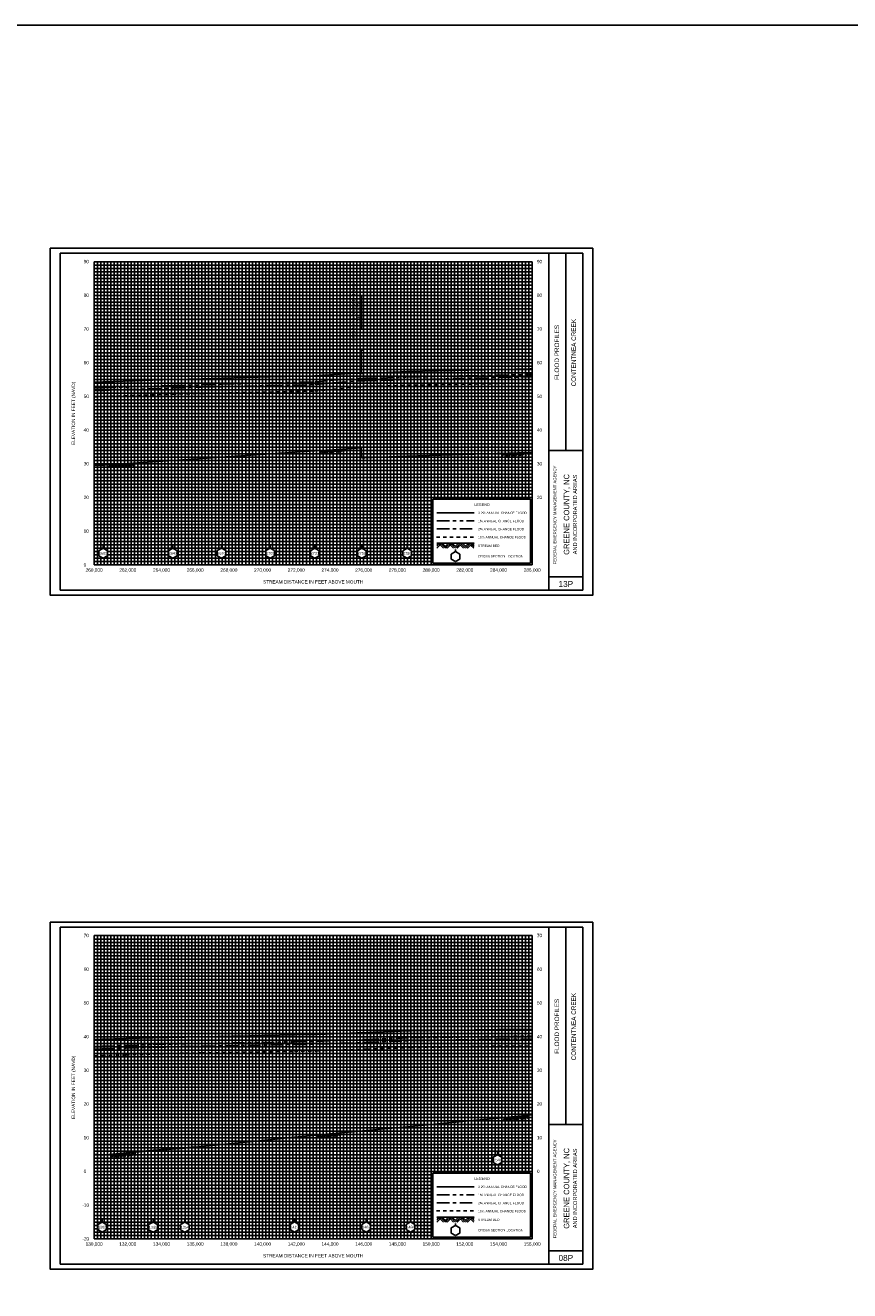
# Model space of a CAD drawing. Header units: inches. Extents: x -55 to 252, y 12 to 170.
# Tile 5 of 12: x 37 to 61, y 38 to 75. Entities that reach past the tile are written whole.
import ezdxf
from ezdxf.enums import TextEntityAlignment as Align

# ---------------------------------------------------------------- set-up
doc = ezdxf.new("R2010")
doc.units = ezdxf.units.IN
doc.header["$LTSCALE"] = 0.3
doc.header["$MEASUREMENT"] = 0
doc.set_wipeout_variables(frame=1)
for name, pattern in [('CENTER', [2, 1.25, -0.25, 0.25, -0.25]), ('DOT', [0.25, 0, -0.25]), ('HIDDEN', [0.375, 0.25, -0.125]), ('PHANTOM', [2.5, 1.25, -0.25, 0.25, -0.25, 0.25, -0.25])]:
    doc.linetypes.add(name, pattern=pattern)
doc.layers.get('0').update_dxf_attribs({"color": 3, "plot": 0})
for name, color, linetype in [('1', 5, 'Continuous'), ('2', 50, 'Continuous'), ('3', 9, 'DOT'), ('7', 7, 'Continuous'), ('ROCK', 7, 'Continuous'), ('STREAM', 5, 'Continuous'), ('STRUCTURE', 30, 'Continuous'), ('TEXT', 255, 'Continuous'), ('WS10', 4, 'HIDDEN'), ('WS100', 5, 'PHANTOM'), ('WS50', 1, 'CENTER'), ('WS500', 1, 'Continuous'), ('XSEC', 7, 'Continuous')]:
    doc.layers.add(name, color=color, linetype=linetype)
doc.styles.add('ARIAL', font='ARIAL.TTF')
doc.styles.add('xs', font='ARIAL.TTF')

# ---------------------------------------------------------------- blocks, each defined once
blk = doc.blocks.new('rock')
at = {"layer": 'STREAM'}
for p, q in [((0.171, 0.001), (0.147, -0.023)), ((0.209, 0.001), (0.147, -0.061)), ((0.247, 0.001), (0.147, -0.099)), ((0.251, 0.001), (0.351, -0.099)), ((0.375, 0.001), (0.313, -0.061)), ((0.413, 0.001), (0.332, -0.08)), ((0.451, 0.001), (0.351, -0.099)), ((0.451, 0.001), (0.551, -0.099)), ((0.575, 0.001), (0.513, -0.061)), ((0.613, 0.001), (0.532, -0.08)), ((0.651, 0.001), (0.551, -0.099)), ((0.651, 0.001), (0.751, -0.099)), ((0.776, 0.001), (0.713, -0.061)), ((0.813, 0.001), (0.732, -0.08)), ((0.851, 0.001), (0.751, -0.099)), ((0.851, 0.001), (0.88, -0.028)), ((0.211, -0.034), (0.275, -0.099)), ((0.23, -0.016), (0.313, -0.099)), ((0.413, -0.036), (0.475, -0.099)), ((0.432, -0.018), (0.513, -0.099)), ((0.613, -0.036), (0.676, -0.099)), ((0.632, -0.018), (0.713, -0.099)), ((0.813, -0.036), (0.876, -0.099)), ((0.832, -0.018), (0.88, -0.066))]:
    blk.add_line(p, q, dxfattribs=at)
blk = doc.blocks.new('wipeout')
blk.add_wipeout([(0, 0.15), (-0.129917, 0.075), (-0.129917, -0.075), (0, -0.15), (0.129917, -0.075), (0.129917, 0.075)])
blk = doc.blocks.new('xsec')
blk.add_line((0, 0.35), (0, 0.25))
blk.add_blockref('wipeout', (0, 0.1))
for p, q in [((-0.13, 0.175), (0, 0.25)), ((-0.13, 0.025), (-0.13, 0.175)), ((0, -0.05), (-0.13, 0.025)), ((0.13, 0.175), (0, 0.25)), ((0, 0.25), (0, 0.25)), ((0, -0.05), (0.13, 0.025)), ((0.13, 0.025), (0.13, 0.175))]:
    blk.add_line(p, q)

msp = doc.modelspace()

# ---------------------------------------------------------------- linework, layer by layer
at = {"color": 252}
for points in [[(37.586, 68.777), (53.686, 68.777), (53.686, 58.477), (37.586, 58.477)], [(37.586, 48.777), (53.686, 48.777), (53.686, 38.477), (37.586, 38.477)]]:
    msp.add_lwpolyline(points, close=True, dxfattribs=at)
at = {"layer": '1'}
for p, q in [((37.886, 68.627), (37.886, 58.627)), ((53.386, 68.627), (37.886, 68.627)), ((52.386, 58.627), (52.386, 68.627)), ((52.886, 62.777), (52.886, 68.627)), ((53.386, 58.627), (53.386, 68.627)), ((52.386, 62.777), (53.386, 62.777)), ((52.386, 59.027), (53.386, 59.027)), ((37.886, 58.627), (37.886, 58.627)), ((37.886, 58.627), (53.386, 58.627)), ((37.886, 48.627), (37.886, 38.627)), ((53.386, 48.627), (37.886, 48.627)), ((52.386, 38.627), (52.386, 48.627)), ((52.886, 42.777), (52.886, 48.627)), ((53.386, 38.627), (53.386, 48.627)), ((52.386, 42.777), (53.386, 42.777)), ((52.386, 39.027), (53.386, 39.027)), ((37.886, 38.627), (37.886, 38.627)), ((37.886, 38.627), (53.386, 38.627))]:
    msp.add_line(p, q, dxfattribs=at)
at = {"layer": '2', "color": 50}
for p, q in [((38.886, 59.377), (38.886, 68.377)), ((38.886, 68.377), (51.886, 68.377)), ((39.886, 59.377), (39.886, 68.377)), ((40.886, 59.377), (40.886, 68.377)), ((41.886, 59.377), (41.886, 68.377)), ((42.886, 59.377), (42.886, 68.377)), ((43.886, 59.377), (43.886, 68.377)), ((44.886, 59.377), (44.886, 68.377)), ((45.886, 59.377), (45.886, 68.377)), ((46.886, 59.377), (46.886, 68.377)), ((47.886, 59.377), (47.886, 68.377)), ((48.886, 59.377), (48.886, 68.377)), ((51.886, 59.377), (51.886, 68.377)), ((38.886, 66.377), (51.886, 66.377)), ((38.886, 65.377), (51.886, 65.377)), ((38.886, 64.377), (51.886, 64.377)), ((38.886, 63.377), (51.886, 63.377)), ((38.886, 62.377), (51.886, 62.377)), ((38.886, 61.377), (51.886, 61.377)), ((38.886, 60.377), (48.886, 60.377)), ((38.886, 59.377), (51.886, 59.377)), ((38.886, 39.377), (38.886, 48.377)), ((38.886, 48.377), (51.886, 48.377)), ((39.886, 39.377), (39.886, 48.377)), ((40.886, 39.377), (40.886, 48.377)), ((41.886, 39.377), (41.886, 48.377)), ((42.886, 39.377), (42.886, 48.377)), ((43.886, 39.377), (43.886, 48.377)), ((44.886, 39.377), (44.886, 48.377)), ((45.886, 39.377), (45.886, 48.377)), ((46.886, 39.377), (46.886, 48.377)), ((47.886, 39.377), (47.886, 48.377)), ((48.886, 39.377), (48.886, 48.377)), ((51.886, 39.377), (51.886, 48.377)), ((38.886, 46.377), (51.886, 46.377)), ((38.886, 45.377), (51.886, 45.377)), ((38.886, 44.377), (51.886, 44.377)), ((38.886, 43.377), (51.886, 43.377)), ((38.886, 42.377), (51.886, 42.377)), ((38.886, 41.377), (51.886, 41.377)), ((38.886, 40.377), (48.886, 40.377)), ((38.886, 39.377), (51.886, 39.377))]:
    msp.add_line(p, q, dxfattribs=at)
at = {"layer": '2', "color": 50, "linetype": 'Continuous'}
for p, q in [((49.886, 61.377), (49.886, 68.377)), ((50.886, 61.377), (50.886, 68.377)), ((38.886, 67.377), (51.886, 67.377)), ((49.886, 41.377), (49.886, 48.377)), ((50.886, 41.377), (50.886, 48.377)), ((38.886, 47.377), (51.886, 47.377))]:
    msp.add_line(p, q, dxfattribs=at)
at = {"layer": '3', "color": 8, "linetype": 'Continuous'}
for p, q in [((38.986, 59.377), (38.986, 68.377)), ((39.086, 59.377), (39.086, 68.377)), ((39.186, 59.377), (39.186, 68.377)), ((39.286, 59.377), (39.286, 68.377)), ((39.386, 59.377), (39.386, 68.377)), ((39.486, 59.377), (39.486, 68.377)), ((39.586, 59.377), (39.586, 68.377)), ((39.686, 59.377), (39.686, 68.377)), ((39.786, 59.377), (39.786, 68.377)), ((39.986, 59.377), (39.986, 68.377)), ((40.086, 59.377), (40.086, 68.377)), ((40.186, 59.377), (40.186, 68.377)), ((40.286, 59.377), (40.286, 68.377)), ((40.386, 59.377), (40.386, 68.377)), ((40.486, 59.377), (40.486, 68.377)), ((40.586, 59.377), (40.586, 68.377)), ((40.686, 59.377), (40.686, 68.377)), ((40.786, 59.377), (40.786, 68.377)), ((40.986, 59.377), (40.986, 68.377)), ((41.086, 59.377), (41.086, 68.377)), ((41.186, 59.377), (41.186, 68.377)), ((41.286, 59.377), (41.286, 68.377)), ((41.386, 59.377), (41.386, 68.377)), ((41.486, 59.377), (41.486, 68.377)), ((41.586, 59.377), (41.586, 68.377)), ((41.686, 59.377), (41.686, 68.377)), ((41.786, 59.377), (41.786, 68.377)), ((41.986, 59.377), (41.986, 68.377)), ((42.086, 59.377), (42.086, 68.377)), ((42.186, 59.377), (42.186, 68.377)), ((42.286, 59.377), (42.286, 68.377)), ((42.386, 59.377), (42.386, 68.377)), ((42.486, 59.377), (42.486, 68.377)), ((42.586, 59.377), (42.586, 68.377)), ((42.686, 59.377), (42.686, 68.377)), ((42.786, 59.377), (42.786, 68.377)), ((42.986, 59.377), (42.986, 68.377)), ((43.086, 59.377), (43.086, 68.377)), ((43.186, 59.377), (43.186, 68.377)), ((43.286, 59.377), (43.286, 68.377)), ((43.386, 59.377), (43.386, 68.377)), ((43.486, 59.377), (43.486, 68.377)), ((43.586, 59.377), (43.586, 68.377)), ((43.686, 59.377), (43.686, 68.377)), ((43.786, 59.377), (43.786, 68.377)), ((43.986, 59.377), (43.986, 68.377)), ((44.086, 59.377), (44.086, 68.377)), ((44.186, 59.377), (44.186, 68.377)), ((44.286, 59.377), (44.286, 68.377)), ((44.386, 59.377), (44.386, 68.377)), ((44.486, 59.377), (44.486, 68.377)), ((44.586, 59.377), (44.586, 68.377)), ((44.686, 59.377), (44.686, 68.377)), ((44.786, 59.377), (44.786, 68.377)), ((44.986, 59.377), (44.986, 68.377)), ((45.086, 59.377), (45.086, 68.377)), ((45.186, 59.377), (45.186, 68.377)), ((45.286, 59.377), (45.286, 68.377)), ((45.386, 59.377), (45.386, 68.377)), ((45.486, 59.377), (45.486, 68.377)), ((45.586, 59.377), (45.586, 68.377)), ((45.686, 59.377), (45.686, 68.377)), ((45.786, 59.377), (45.786, 68.377)), ((45.986, 59.377), (45.986, 68.377)), ((46.086, 59.377), (46.086, 68.377)), ((46.186, 59.377), (46.186, 68.377)), ((46.286, 59.377), (46.286, 68.377)), ((46.386, 59.377), (46.386, 68.377)), ((46.486, 59.377), (46.486, 68.377)), ((46.586, 59.377), (46.586, 68.377)), ((46.686, 59.377), (46.686, 68.377)), ((46.786, 59.377), (46.786, 68.377)), ((46.986, 59.377), (46.986, 68.377)), ((47.086, 59.377), (47.086, 68.377)), ((47.186, 59.377), (47.186, 68.377)), ((47.286, 59.377), (47.286, 68.377)), ((47.386, 59.377), (47.386, 68.377)), ((47.486, 59.377), (47.486, 68.377)), ((47.586, 59.377), (47.586, 68.377)), ((47.686, 59.377), (47.686, 68.377)), ((47.786, 59.377), (47.786, 68.377)), ((47.986, 59.377), (47.986, 68.377)), ((48.086, 59.377), (48.086, 68.377)), ((48.186, 59.377), (48.186, 68.377)), ((48.286, 59.377), (48.286, 68.377)), ((48.386, 59.377), (48.386, 68.377)), ((48.486, 59.377), (48.486, 68.377)), ((48.586, 59.377), (48.586, 68.377)), ((48.686, 59.377), (48.686, 68.377)), ((48.786, 59.377), (48.786, 68.377)), ((48.986, 61.377), (48.986, 68.377)), ((49.086, 61.377), (49.086, 68.377)), ((49.186, 61.377), (49.186, 68.377)), ((49.286, 61.377), (49.286, 68.377)), ((49.386, 61.377), (49.386, 68.377)), ((49.486, 61.377), (49.486, 68.377)), ((49.586, 61.377), (49.586, 68.377)), ((49.686, 61.377), (49.686, 68.377)), ((49.786, 61.377), (49.786, 68.377)), ((49.986, 61.377), (49.986, 68.377)), ((50.086, 61.377), (50.086, 68.377)), ((50.186, 61.377), (50.186, 68.377)), ((50.286, 61.377), (50.286, 68.377)), ((50.386, 61.377), (50.386, 68.377)), ((50.486, 61.377), (50.486, 68.377)), ((50.586, 61.377), (50.586, 68.377)), ((50.686, 61.377), (50.686, 68.377)), ((50.786, 61.377), (50.786, 68.377)), ((50.986, 61.377), (50.986, 68.377)), ((51.086, 61.377), (51.086, 68.377)), ((51.186, 61.377), (51.186, 68.377)), ((51.286, 61.377), (51.286, 68.377)), ((51.386, 61.377), (51.386, 68.377)), ((51.486, 61.377), (51.486, 68.377)), ((51.586, 61.377), (51.586, 68.377)), ((51.686, 61.377), (51.686, 68.377)), ((51.786, 61.377), (51.786, 68.377)), ((38.886, 68.277), (51.886, 68.277)), ((38.886, 68.177), (51.886, 68.177)), ((38.886, 68.077), (51.886, 68.077)), ((38.886, 67.977), (51.886, 67.977)), ((38.886, 67.877), (51.886, 67.877)), ((38.886, 67.777), (51.886, 67.777)), ((38.886, 67.677), (51.886, 67.677)), ((38.886, 67.577), (51.886, 67.577)), ((38.886, 67.477), (51.886, 67.477)), ((38.886, 67.277), (51.886, 67.277)), ((38.886, 67.177), (51.886, 67.177)), ((38.886, 67.077), (51.886, 67.077)), ((38.886, 66.977), (51.886, 66.977)), ((38.886, 66.877), (51.886, 66.877)), ((38.886, 66.777), (51.886, 66.777)), ((38.886, 66.677), (51.886, 66.677)), ((38.886, 66.577), (51.886, 66.577)), ((38.886, 66.477), (51.886, 66.477)), ((38.886, 66.277), (51.886, 66.277)), ((38.886, 66.177), (51.886, 66.177)), ((38.886, 66.077), (51.886, 66.077)), ((38.886, 65.977), (51.886, 65.977)), ((38.886, 65.877), (51.886, 65.877)), ((38.886, 65.777), (51.886, 65.777)), ((38.886, 65.677), (51.886, 65.677)), ((38.886, 65.577), (51.886, 65.577)), ((38.886, 65.477), (51.886, 65.477)), ((38.886, 65.277), (51.886, 65.277)), ((38.886, 65.177), (51.886, 65.177)), ((38.886, 65.077), (51.886, 65.077)), ((38.886, 64.977), (51.886, 64.977)), ((38.886, 64.877), (51.886, 64.877)), ((38.886, 64.777), (51.886, 64.777)), ((38.886, 64.677), (51.886, 64.677)), ((38.886, 64.577), (51.886, 64.577)), ((38.886, 64.477), (51.886, 64.477)), ((38.886, 64.277), (51.886, 64.277)), ((38.886, 64.177), (51.886, 64.177)), ((38.886, 64.077), (51.886, 64.077)), ((38.886, 63.977), (51.886, 63.977)), ((38.886, 63.877), (51.886, 63.877)), ((38.886, 63.777), (51.886, 63.777)), ((38.886, 63.677), (51.886, 63.677)), ((38.886, 63.577), (51.886, 63.577)), ((38.886, 63.477), (51.886, 63.477)), ((38.886, 63.277), (51.886, 63.277)), ((38.886, 63.177), (51.886, 63.177)), ((38.886, 63.077), (51.886, 63.077)), ((38.886, 62.977), (51.886, 62.977)), ((38.886, 62.877), (51.886, 62.877)), ((38.886, 62.777), (51.886, 62.777)), ((38.886, 62.677), (51.886, 62.677)), ((38.886, 62.577), (51.886, 62.577)), ((38.886, 62.477), (51.886, 62.477)), ((38.886, 62.277), (51.886, 62.277)), ((38.886, 62.177), (51.886, 62.177)), ((38.886, 62.077), (51.886, 62.077)), ((38.886, 61.977), (51.886, 61.977)), ((38.886, 61.877), (51.886, 61.877)), ((38.886, 61.777), (51.886, 61.777)), ((38.886, 61.677), (51.886, 61.677)), ((38.886, 61.577), (51.886, 61.577)), ((38.886, 61.477), (51.886, 61.477)), ((38.886, 61.277), (48.886, 61.277)), ((38.886, 61.177), (48.886, 61.177)), ((38.886, 61.077), (48.886, 61.077)), ((38.886, 60.977), (48.886, 60.977)), ((38.886, 60.877), (48.886, 60.877)), ((38.886, 60.777), (48.886, 60.777)), ((38.886, 60.677), (48.886, 60.677)), ((38.886, 60.577), (48.886, 60.577)), ((38.886, 60.477), (48.886, 60.477)), ((38.886, 60.277), (48.886, 60.277)), ((38.886, 60.177), (48.886, 60.177)), ((38.886, 60.077), (48.886, 60.077)), ((38.886, 59.977), (48.886, 59.977)), ((38.886, 59.877), (48.886, 59.877)), ((38.886, 59.777), (48.886, 59.777)), ((38.886, 59.677), (48.886, 59.677)), ((38.886, 59.577), (48.886, 59.577)), ((38.886, 59.477), (48.886, 59.477)), ((38.886, 48.277), (51.886, 48.277)), ((38.886, 48.177), (51.886, 48.177)), ((38.886, 48.077), (51.886, 48.077)), ((38.986, 39.377), (38.986, 48.377)), ((39.086, 39.377), (39.086, 48.377)), ((39.186, 39.377), (39.186, 48.377)), ((39.286, 39.377), (39.286, 48.377)), ((39.386, 39.377), (39.386, 48.377)), ((39.486, 39.377), (39.486, 48.377)), ((39.586, 39.377), (39.586, 48.377)), ((39.686, 39.377), (39.686, 48.377)), ((39.786, 39.377), (39.786, 48.377)), ((39.986, 39.377), (39.986, 48.377)), ((40.086, 39.377), (40.086, 48.377)), ((40.186, 39.377), (40.186, 48.377)), ((40.286, 39.377), (40.286, 48.377)), ((40.386, 39.377), (40.386, 48.377)), ((40.486, 39.377), (40.486, 48.377)), ((40.586, 39.377), (40.586, 48.377)), ((40.686, 39.377), (40.686, 48.377)), ((40.786, 39.377), (40.786, 48.377)), ((40.986, 39.377), (40.986, 48.377)), ((41.086, 39.377), (41.086, 48.377)), ((41.186, 39.377), (41.186, 48.377)), ((41.286, 39.377), (41.286, 48.377)), ((41.386, 39.377), (41.386, 48.377)), ((41.486, 39.377), (41.486, 48.377)), ((41.586, 39.377), (41.586, 48.377)), ((41.686, 39.377), (41.686, 48.377)), ((41.786, 39.377), (41.786, 48.377)), ((41.986, 39.377), (41.986, 48.377)), ((42.086, 39.377), (42.086, 48.377)), ((42.186, 39.377), (42.186, 48.377)), ((42.286, 39.377), (42.286, 48.377)), ((42.386, 39.377), (42.386, 48.377)), ((42.486, 39.377), (42.486, 48.377)), ((42.586, 39.377), (42.586, 48.377)), ((42.686, 39.377), (42.686, 48.377)), ((42.786, 39.377), (42.786, 48.377)), ((42.986, 39.377), (42.986, 48.377)), ((43.086, 39.377), (43.086, 48.377)), ((43.186, 39.377), (43.186, 48.377)), ((43.286, 39.377), (43.286, 48.377)), ((43.386, 39.377), (43.386, 48.377)), ((43.486, 39.377), (43.486, 48.377)), ((43.586, 39.377), (43.586, 48.377)), ((43.686, 39.377), (43.686, 48.377)), ((43.786, 39.377), (43.786, 48.377)), ((43.986, 39.377), (43.986, 48.377)), ((44.086, 39.377), (44.086, 48.377)), ((44.186, 39.377), (44.186, 48.377)), ((44.286, 39.377), (44.286, 48.377)), ((44.386, 39.377), (44.386, 48.377)), ((44.486, 39.377), (44.486, 48.377)), ((44.586, 39.377), (44.586, 48.377)), ((44.686, 39.377), (44.686, 48.377)), ((44.786, 39.377), (44.786, 48.377)), ((44.986, 39.377), (44.986, 48.377)), ((45.086, 39.377), (45.086, 48.377)), ((45.186, 39.377), (45.186, 48.377)), ((45.286, 39.377), (45.286, 48.377)), ((45.386, 39.377), (45.386, 48.377)), ((45.486, 39.377), (45.486, 48.377)), ((45.586, 39.377), (45.586, 48.377)), ((45.686, 39.377), (45.686, 48.377)), ((45.786, 39.377), (45.786, 48.377)), ((45.986, 39.377), (45.986, 48.377)), ((46.086, 39.377), (46.086, 48.377)), ((46.186, 39.377), (46.186, 48.377)), ((46.286, 39.377), (46.286, 48.377)), ((46.386, 39.377), (46.386, 48.377)), ((46.486, 39.377), (46.486, 48.377)), ((46.586, 39.377), (46.586, 48.377)), ((46.686, 39.377), (46.686, 48.377)), ((46.786, 39.377), (46.786, 48.377)), ((46.986, 39.377), (46.986, 48.377)), ((47.086, 39.377), (47.086, 48.377)), ((47.186, 39.377), (47.186, 48.377)), ((47.286, 39.377), (47.286, 48.377)), ((47.386, 39.377), (47.386, 48.377)), ((47.486, 39.377), (47.486, 48.377)), ((47.586, 39.377), (47.586, 48.377)), ((47.686, 39.377), (47.686, 48.377)), ((47.786, 39.377), (47.786, 48.377)), ((47.986, 39.377), (47.986, 48.377)), ((48.086, 39.377), (48.086, 48.377)), ((48.186, 39.377), (48.186, 48.377)), ((48.286, 39.377), (48.286, 48.377)), ((48.386, 39.377), (48.386, 48.377)), ((48.486, 39.377), (48.486, 48.377)), ((48.586, 39.377), (48.586, 48.377)), ((48.686, 39.377), (48.686, 48.377)), ((48.786, 39.377), (48.786, 48.377)), ((48.986, 41.377), (48.986, 48.377)), ((49.086, 41.377), (49.086, 48.377)), ((49.186, 41.377), (49.186, 48.377)), ((49.286, 41.377), (49.286, 48.377)), ((49.386, 41.377), (49.386, 48.377)), ((49.486, 41.377), (49.486, 48.377)), ((49.586, 41.377), (49.586, 48.377)), ((49.686, 41.377), (49.686, 48.377)), ((49.786, 41.377), (49.786, 48.377)), ((49.986, 41.377), (49.986, 48.377)), ((50.086, 41.377), (50.086, 48.377)), ((50.186, 41.377), (50.186, 48.377)), ((50.286, 41.377), (50.286, 48.377)), ((50.386, 41.377), (50.386, 48.377)), ((50.486, 41.377), (50.486, 48.377)), ((50.586, 41.377), (50.586, 48.377)), ((50.686, 41.377), (50.686, 48.377)), ((50.786, 41.377), (50.786, 48.377)), ((50.986, 41.377), (50.986, 48.377)), ((51.086, 41.377), (51.086, 48.377)), ((51.186, 41.377), (51.186, 48.377)), ((51.286, 41.377), (51.286, 48.377)), ((51.386, 41.377), (51.386, 48.377)), ((51.486, 41.377), (51.486, 48.377)), ((51.586, 41.377), (51.586, 48.377)), ((51.686, 41.377), (51.686, 48.377)), ((51.786, 41.377), (51.786, 48.377)), ((38.886, 47.977), (51.886, 47.977)), ((38.886, 47.877), (51.886, 47.877)), ((38.886, 47.777), (51.886, 47.777)), ((38.886, 47.677), (51.886, 47.677)), ((38.886, 47.577), (51.886, 47.577)), ((38.886, 47.477), (51.886, 47.477)), ((38.886, 47.277), (51.886, 47.277)), ((38.886, 47.177), (51.886, 47.177)), ((38.886, 47.077), (51.886, 47.077)), ((38.886, 46.977), (51.886, 46.977)), ((38.886, 46.877), (51.886, 46.877)), ((38.886, 46.777), (51.886, 46.777)), ((38.886, 46.677), (51.886, 46.677)), ((38.886, 46.577), (51.886, 46.577)), ((38.886, 46.477), (51.886, 46.477)), ((38.886, 46.277), (51.886, 46.277)), ((38.886, 46.177), (51.886, 46.177)), ((38.886, 46.077), (51.886, 46.077)), ((38.886, 45.977), (51.886, 45.977)), ((38.886, 45.877), (51.886, 45.877)), ((38.886, 45.777), (51.886, 45.777)), ((38.886, 45.677), (51.886, 45.677)), ((38.886, 45.577), (51.886, 45.577)), ((38.886, 45.477), (51.886, 45.477)), ((38.886, 45.277), (51.886, 45.277)), ((38.886, 45.177), (51.886, 45.177)), ((38.886, 45.077), (51.886, 45.077)), ((38.886, 44.977), (51.886, 44.977)), ((38.886, 44.877), (51.886, 44.877)), ((38.886, 44.777), (51.886, 44.777)), ((38.886, 44.677), (51.886, 44.677)), ((38.886, 44.577), (51.886, 44.577)), ((38.886, 44.477), (51.886, 44.477)), ((38.886, 44.277), (51.886, 44.277)), ((38.886, 44.177), (51.886, 44.177)), ((38.886, 44.077), (51.886, 44.077)), ((38.886, 43.977), (51.886, 43.977)), ((38.886, 43.877), (51.886, 43.877)), ((38.886, 43.777), (51.886, 43.777)), ((38.886, 43.677), (51.886, 43.677)), ((38.886, 43.577), (51.886, 43.577)), ((38.886, 43.477), (51.886, 43.477)), ((38.886, 43.277), (51.886, 43.277)), ((38.886, 43.177), (51.886, 43.177)), ((38.886, 43.077), (51.886, 43.077)), ((38.886, 42.977), (51.886, 42.977)), ((38.886, 42.877), (51.886, 42.877)), ((38.886, 42.777), (51.886, 42.777)), ((38.886, 42.677), (51.886, 42.677)), ((38.886, 42.577), (51.886, 42.577)), ((38.886, 42.477), (51.886, 42.477)), ((38.886, 42.277), (51.886, 42.277)), ((38.886, 42.177), (51.886, 42.177)), ((38.886, 42.077), (51.886, 42.077)), ((38.886, 41.977), (51.886, 41.977)), ((38.886, 41.877), (51.886, 41.877)), ((38.886, 41.777), (51.886, 41.777)), ((38.886, 41.677), (51.886, 41.677)), ((38.886, 41.577), (51.886, 41.577)), ((38.886, 41.477), (51.886, 41.477)), ((38.886, 41.277), (48.886, 41.277)), ((38.886, 41.177), (48.886, 41.177)), ((38.886, 41.077), (48.886, 41.077)), ((38.886, 40.977), (48.886, 40.977)), ((38.886, 40.877), (48.886, 40.877)), ((38.886, 40.777), (48.886, 40.777)), ((38.886, 40.677), (48.886, 40.677)), ((38.886, 40.577), (48.886, 40.577)), ((38.886, 40.477), (48.886, 40.477)), ((38.886, 40.277), (48.886, 40.277)), ((38.886, 40.177), (48.886, 40.177)), ((38.886, 40.077), (48.886, 40.077)), ((38.886, 39.977), (48.886, 39.977)), ((38.886, 39.877), (48.886, 39.877)), ((38.886, 39.777), (48.886, 39.777)), ((38.886, 39.677), (48.886, 39.677)), ((38.886, 39.577), (48.886, 39.577)), ((38.886, 39.477), (48.886, 39.477))]:
    msp.add_line(p, q, dxfattribs=at)
at = {"layer": '7'}
for p, q in [((49.611, 59.777), (49.481, 59.702)), ((49.611, 59.777), (49.611, 59.834)), ((49.741, 59.702), (49.611, 59.777)), ((49.481, 59.702), (49.481, 59.552)), ((49.481, 59.702), (49.481, 59.702)), ((49.481, 59.552), (49.611, 59.477)), ((49.611, 59.477), (49.741, 59.552)), ((49.741, 59.552), (49.741, 59.702)), ((49.611, 39.777), (49.611, 39.834)), ((49.611, 39.777), (49.481, 39.702)), ((49.481, 39.702), (49.481, 39.552)), ((49.481, 39.702), (49.481, 39.702)), ((49.481, 39.552), (49.611, 39.477)), ((49.741, 39.702), (49.611, 39.777)), ((49.611, 39.477), (49.741, 39.552)), ((49.741, 39.552), (49.741, 39.702))]:
    msp.add_line(p, q, dxfattribs=at)
at = {"layer": 'STREAM'}
for p, q in [((49.098, 60.027), (49.061, 59.99)), ((49.155, 60.027), (49.061, 59.933)), ((49.211, 60.027), (49.061, 59.877)), ((49.061, 60.027), (50.161, 60.027)), ((49.158, 59.973), (49.254, 59.877)), ((49.186, 60.001), (49.311, 59.877)), ((49.217, 60.027), (49.367, 59.877)), ((49.404, 60.027), (49.311, 59.933)), ((49.461, 60.027), (49.339, 59.905)), ((49.517, 60.027), (49.367, 59.877)), ((49.461, 59.97), (49.554, 59.877)), ((49.489, 59.999), (49.611, 59.877)), ((49.517, 60.027), (49.667, 59.877)), ((49.704, 60.027), (49.611, 59.933)), ((49.761, 60.027), (49.639, 59.905)), ((49.815, 60.024), (49.665, 59.874)), ((49.761, 59.97), (49.854, 59.877)), ((49.789, 59.999), (49.911, 59.877)), ((49.817, 60.027), (49.967, 59.877)), ((50.004, 60.027), (49.911, 59.933)), ((50.061, 60.027), (49.939, 59.905)), ((50.117, 60.027), (49.967, 59.877)), ((50.061, 59.97), (50.154, 59.877)), ((50.089, 59.999), (50.161, 59.926)), ((50.117, 60.027), (50.161, 59.983)), ((49.098, 40.027), (49.061, 39.99)), ((49.155, 40.027), (49.061, 39.933)), ((49.211, 40.027), (49.061, 39.877)), ((49.061, 40.027), (50.161, 40.027)), ((49.158, 39.973), (49.254, 39.877)), ((49.186, 40.001), (49.311, 39.877)), ((49.217, 40.027), (49.367, 39.877)), ((49.404, 40.027), (49.311, 39.933)), ((49.461, 40.027), (49.339, 39.905)), ((49.517, 40.027), (49.367, 39.877)), ((49.461, 39.97), (49.554, 39.877)), ((49.489, 39.999), (49.611, 39.877)), ((49.517, 40.027), (49.667, 39.877)), ((49.704, 40.027), (49.611, 39.933)), ((49.761, 40.027), (49.639, 39.905)), ((49.815, 40.024), (49.665, 39.874)), ((49.761, 39.97), (49.854, 39.877)), ((49.789, 39.999), (49.911, 39.877)), ((49.817, 40.027), (49.967, 39.877)), ((50.004, 40.027), (49.911, 39.933)), ((50.061, 40.027), (49.939, 39.905)), ((50.117, 40.027), (49.967, 39.877)), ((50.061, 39.97), (50.154, 39.877)), ((50.089, 39.999), (50.161, 39.926)), ((50.117, 40.027), (50.161, 39.983))]:
    msp.add_line(p, q, dxfattribs=at)
at = {"layer": 'STREAM', "color": 1}
for points in [[(42.102, 62.539), (42.666, 62.577), (44.113, 62.673), (45.436, 62.761), (46.005, 62.799), (46.662, 62.842), (46.794, 62.851), (46.809, 62.851), (46.824, 62.56), (46.829, 62.56), (46.919, 62.562), (47.378, 62.577), (48.179, 62.602), (51.834, 62.716), (51.886, 62.717)], [(38.886, 62.326), (39.157, 62.344), (41.226, 62.481), (42.102, 62.539), (42.102, 62.539)], [(38.887, 41.883), (39.129, 41.859), (39.841, 41.926), (40.639, 42), (41.583, 42.074), (42.102, 42.125), (42.102, 42.125)]]:
    msp.add_lwpolyline(points, dxfattribs=at)
at = {"layer": 'STREAM'}
msp.add_lwpolyline([(38.886, 41.893), (39.127, 41.866), (39.839, 41.933), (40.637, 42.007), (41.581, 42.081), (41.882, 42.11), (41.882, 42.11)], dxfattribs=at)
at = {"layer": 'STRUCTURE'}
for p, q in [((46.768, 65.75, -10), (46.868, 65.75, -10)), ((46.816, 65.06), (46.816, 65.75)), ((46.768, 65.059, -10), (46.868, 65.059, -10))]:
    msp.add_line(p, q, dxfattribs=at)
at = {"layer": 'TEXT'}
for p, q in [((51.836, 61.327), (48.936, 61.327)), ((48.936, 61.327), (48.936, 59.427)), ((51.836, 59.427), (51.836, 61.327)), ((48.936, 59.427), (51.836, 59.427)), ((48.936, 59.427), (48.936, 59.427)), ((51.836, 41.327), (48.936, 41.327)), ((48.936, 41.327), (48.936, 39.427)), ((51.836, 39.427), (51.836, 41.327)), ((48.936, 39.427), (51.836, 39.427)), ((48.936, 39.427), (48.936, 39.427))]:
    msp.add_line(p, q, dxfattribs=at)
at = {"layer": 'TEXT', "elevation": -10}
msp.add_lwpolyline([(46.818, 66.377), (46.818, 67.377), (46.818, 67.377)], dxfattribs=at)
at = {"layer": 'WS10'}
for p, q in [((49.046, 60.207), (50.146, 60.207)), ((49.046, 40.207), (50.146, 40.207))]:
    msp.add_line(p, q, dxfattribs=at)
for points in [[(42.102, 64.466), (42.666, 64.48), (42.666, 64.48), (44.113, 64.51), (44.113, 64.51), (45.436, 64.536), (45.436, 64.536), (46.005, 64.594), (46.005, 64.594), (46.662, 64.664), (46.662, 64.664), (46.794, 64.668), (46.794, 64.668), (46.809, 64.668), (46.809, 64.668), (46.824, 64.669), (46.824, 64.669), (46.829, 64.678), (46.829, 64.678), (46.919, 64.681), (46.919, 64.681), (47.378, 64.685), (47.378, 64.685), (48.179, 64.709), (48.179, 64.709), (51.834, 64.78), (51.834, 64.78), (51.886, 64.78)], [(38.886, 64.364), (39.157, 64.379), (39.157, 64.379), (41.226, 64.445), (42.102, 64.466), (42.102, 64.466), (42.102, 64.466)], [(38.887, 44.81), (39.129, 44.817), (39.129, 44.817), (39.841, 44.834), (39.841, 44.834), (40.639, 44.867), (40.639, 44.867), (41.583, 44.889), (42.102, 44.898), (42.102, 44.898), (42.102, 44.898), (44.836, 44.943), (44.836, 44.943), (45.501, 44.953), (45.501, 44.953), (46.966, 45.01), (46.966, 45.01), (48.279, 45.057), (48.279, 45.057), (50.863, 45.097), (50.863, 45.097), (51.886, 45.103)]]:
    msp.add_lwpolyline(points, dxfattribs=at)
at = {"layer": 'WS100'}
for p, q in [((49.061, 60.687), (50.161, 60.687)), ((49.061, 40.687), (50.161, 40.687))]:
    msp.add_line(p, q, dxfattribs=at)
for points in [[(42.102, 64.724), (42.666, 64.741), (42.666, 64.741), (44.113, 64.78), (44.113, 64.78), (45.436, 64.809), (45.436, 64.809), (46.005, 64.86), (46.005, 64.86), (46.662, 64.908), (46.662, 64.908), (46.794, 64.911), (46.794, 64.911), (46.809, 64.911), (46.809, 64.911), (46.824, 64.912), (46.824, 64.912), (46.829, 64.916), (46.829, 64.916), (46.919, 64.918), (46.919, 64.918), (47.378, 64.923), (47.378, 64.923), (48.179, 64.952), (48.179, 64.952), (51.834, 65.032), (51.834, 65.032), (51.886, 65.033)], [(38.886, 64.62), (39.157, 64.634), (39.157, 64.634), (41.226, 64.699), (42.102, 64.724), (42.102, 64.724), (42.102, 64.724)], [(38.887, 45.092), (39.129, 45.1), (39.129, 45.1), (39.841, 45.12), (39.841, 45.12), (40.639, 45.145), (40.639, 45.145), (41.583, 45.167), (42.102, 45.177), (42.102, 45.177), (42.102, 45.177), (44.836, 45.228), (44.836, 45.228), (45.501, 45.24), (45.501, 45.24), (46.966, 45.296), (46.966, 45.296), (48.279, 45.346), (48.279, 45.346), (50.863, 45.388), (50.863, 45.388), (51.886, 45.396)]]:
    msp.add_lwpolyline(points, dxfattribs=at)
at = {"layer": 'WS100', "color": 1}
msp.add_lwpolyline([(38.887, 45.009), (39.129, 45.017), (39.129, 45.017), (39.841, 45.036), (39.841, 45.036), (40.639, 45.063), (40.639, 45.063), (41.583, 45.085), (42.102, 45.095), (42.102, 45.095), (42.102, 45.095)], dxfattribs=at)
at = {"layer": 'WS50'}
for p, q in [((49.061, 60.447), (50.161, 60.447)), ((49.061, 40.447), (50.161, 40.447))]:
    msp.add_line(p, q, dxfattribs=at)
for points in [[(38.886, 64.545), (39.157, 64.559), (39.157, 64.559), (41.226, 64.625), (42.102, 64.65), (42.102, 64.65), (42.102, 64.65)], [(42.102, 64.65), (42.666, 64.666), (42.666, 64.666), (44.113, 64.702), (44.113, 64.702), (45.436, 64.73), (45.436, 64.73), (46.005, 64.782), (46.005, 64.782), (46.662, 64.836), (46.662, 64.836), (46.794, 64.839), (46.794, 64.839), (46.809, 64.839), (46.809, 64.839), (46.824, 64.84), (46.824, 64.84), (46.829, 64.845), (46.829, 64.845), (46.919, 64.847), (46.919, 64.847), (47.378, 64.852), (47.378, 64.852), (48.179, 64.88), (48.179, 64.88), (51.834, 64.959), (51.834, 64.959), (51.886, 64.96)], [(42.102, 45.095), (44.836, 45.145), (44.836, 45.145), (45.501, 45.156), (45.501, 45.156), (46.966, 45.212), (46.966, 45.212), (48.279, 45.26), (48.279, 45.26), (50.863, 45.302), (50.863, 45.302), (51.886, 45.309)]]:
    msp.add_lwpolyline(points, dxfattribs=at)
at = {"layer": 'WS500'}
for p, q in [((49.061, 60.927), (50.161, 60.927)), ((49.061, 40.927), (50.161, 40.927))]:
    msp.add_line(p, q, dxfattribs=at)
for points in [[(42.102, 64.904), (42.666, 64.921), (42.666, 64.921), (44.113, 64.964), (44.113, 64.964), (45.436, 64.991), (45.436, 64.991), (46.005, 65.028), (46.005, 65.028), (46.662, 65.069), (46.662, 65.069), (46.794, 65.071), (46.794, 65.071), (46.809, 65.072), (46.809, 65.072), (46.824, 65.073), (46.824, 65.073), (46.829, 65.075), (46.829, 65.075), (46.919, 65.076), (46.919, 65.076), (47.378, 65.082), (47.378, 65.082), (48.179, 65.115), (48.179, 65.115), (51.834, 65.199), (51.834, 65.199), (51.886, 65.2)], [(38.886, 64.803), (39.157, 64.816), (39.157, 64.816), (41.226, 64.877), (42.102, 64.904), (42.102, 64.904), (42.102, 64.904)], [(38.887, 45.295), (39.129, 45.304), (39.129, 45.304), (39.841, 45.324), (39.841, 45.324), (40.639, 45.345), (40.639, 45.345), (41.583, 45.365), (42.102, 45.375), (42.102, 45.375), (42.102, 45.375), (44.836, 45.43), (44.836, 45.43), (45.501, 45.442), (45.501, 45.442), (46.966, 45.499), (46.966, 45.499), (48.279, 45.55), (48.279, 45.55), (50.863, 45.594), (50.863, 45.594), (51.886, 45.602)]]:
    msp.add_lwpolyline(points, dxfattribs=at)
at = {"layer": 'XSEC'}
msp.add_lwpolyline([(-23.96, 75.393), (134.693, 75.393), (134.693, 30.433), (-23.96, 30.433)], close=True, dxfattribs=at)

# ---------------------------------------------------------------- block references
at = {"layer": 'ROCK', "color": 1}
for p, rotation in [((45.43, 62.765, -10), 3.795064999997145), ((50.839, 62.688, -10), 2.036863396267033), ((39.181, 62.351, -10), 3.813842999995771), ((50.885, 42.957), 5.859663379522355), ((45.331, 42.44), 5.415284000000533), ((39.243, 41.873), 5.332719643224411)]:
    msp.add_blockref('rock', p, dxfattribs=dict(at, rotation=rotation))

# ---------------------------------------------------------------- texts
at = {"layer": 'TEXT', "style": 'ARIAL'}
for s, height, p in [(' 90', 0.1, (38.539, 68.332, -10)), (' 90', 0.1, (51.989, 68.332, -10)), (' 80', 0.1, (38.539, 67.332, -10)), (' 80', 0.1, (51.989, 67.332, -10)), (' 70', 0.1, (38.539, 66.332, -10)), (' 70', 0.1, (51.989, 66.332, -10)), (' 60', 0.1, (38.539, 65.332, -10)), (' 60', 0.1, (51.989, 65.332, -10)), (' 50', 0.1, (38.539, 64.332, -10)), (' 50', 0.1, (51.989, 64.332, -10)), (' 40', 0.1, (38.539, 63.332, -10)), (' 40', 0.1, (51.989, 63.332, -10)), (' 30', 0.1, (38.539, 62.332, -10)), (' 30', 0.1, (51.989, 62.332, -10)), (' 20', 0.1, (38.539, 61.332, -10)), ('LEGEND', 0.08, (50.167, 61.129)), (' 20', 0.1, (51.989, 61.332, -10)), ('0.2% ANNUAL CHANCE FLOOD', 0.07, (50.281, 60.887)), ('2% ANNUAL CHANCE FLOOD', 0.07, (50.281, 60.407)), ('1% ANNUAL CHANCE FLOOD', 0.07, (50.281, 60.647)), (' 10', 0.1, (38.539, 60.332, -10)), ('10% ANNUAL CHANCE FLOOD', 0.07, (50.281, 60.167)), ('STREAM BED', 0.07, (50.281, 59.912)), (' 0', 0.1, (38.539, 59.332, -10)), ('CROSS SECTION LOCATION', 0.07, (50.281, 59.6)), (' 70', 0.1, (38.539, 48.332, -10)), (' 70', 0.1, (51.989, 48.332, -10)), (' 60', 0.1, (38.539, 47.332, -10)), (' 60', 0.1, (51.989, 47.332, -10)), (' 50', 0.1, (38.539, 46.332, -10)), (' 50', 0.1, (51.989, 46.332, -10)), (' 40', 0.1, (38.539, 45.332, -10)), (' 40', 0.1, (51.989, 45.332, -10)), (' 30', 0.1, (38.539, 44.332, -10)), (' 30', 0.1, (51.989, 44.332, -10)), (' 20', 0.1, (38.539, 43.332, -10)), (' 20', 0.1, (51.989, 43.332, -10)), (' 10', 0.1, (38.539, 42.332, -10)), (' 10', 0.1, (51.989, 42.332, -10)), (' 0', 0.1, (38.539, 41.332, -10)), (' 0', 0.1, (51.989, 41.332, -10)), ('LEGEND', 0.08, (50.167, 41.129)), ('0.2% ANNUAL CHANCE FLOOD', 0.07, (50.281, 40.887)), ('1% ANNUAL CHANCE FLOOD', 0.07, (50.281, 40.647)), ('-10', 0.1, (38.539, 40.332, -10)), ('2% ANNUAL CHANCE FLOOD', 0.07, (50.281, 40.407)), ('10% ANNUAL CHANCE FLOOD', 0.07, (50.281, 40.167)), ('STREAM BED', 0.07, (50.281, 39.912)), ('-20', 0.1, (38.539, 39.332, -10)), ('CROSS SECTION LOCATION', 0.07, (50.281, 39.6))]:
    msp.add_text(s, height=height, dxfattribs=at).set_placement(p)
for s, height, p in [('SPEIGHTS BRIDGE ROAD', 0.1, (46.643, 66.877, -10)), ('(SR 1225)', 0.1, (46.768, 66.877, -10)), ('CONTENTNEA CREEK', 0.135, (53.186, 65.677)), ('ELEVATION IN FEET (NAVD)', 0.1, (38.326, 63.877, -10)), ('GREENE COUNTY, NC', 0.16, (52.986, 60.877)), ('AND INCORPORATED AREAS', 0.12, (53.219, 60.877)), ('CONTENTNEA CREEK', 0.135, (53.186, 45.677)), ('ELEVATION IN FEET (NAVD)', 0.1, (38.326, 43.877, -10)), ('GREENE COUNTY, NC', 0.16, (52.986, 40.877)), ('AND INCORPORATED AREAS', 0.12, (53.219, 40.877))]:
    msp.add_text(s, height=height, rotation=90, dxfattribs=at).set_placement(p, align=Align.CENTER)
for s, height, p in [('FLOOD PROFILES', 0.135, (52.686, 64.868)), ('FEDERAL EMERGENCY MANAGEMENT AGENCY', 0.09, (52.608, 59.399)), ('FLOOD PROFILES', 0.135, (52.686, 44.868)), ('FEDERAL EMERGENCY MANAGEMENT AGENCY', 0.09, (52.608, 39.399))]:
    msp.add_text(s, height=height, rotation=90, dxfattribs=at).set_placement(p)
for s, height, p in [('260,000', 0.1, (38.888, 59.177, -10)), ('262,000', 0.1, (39.888, 59.177, -10)), ('264,000', 0.1, (40.888, 59.177, -10)), ('266,000', 0.1, (41.888, 59.177, -10)), ('268,000', 0.1, (42.888, 59.177, -10)), ('270,000', 0.1, (43.888, 59.177, -10)), ('272,000', 0.1, (44.888, 59.177, -10)), ('274,000', 0.1, (45.888, 59.177, -10)), ('276,000', 0.1, (46.888, 59.177, -10)), ('278,000', 0.1, (47.888, 59.177, -10)), ('280,000', 0.1, (48.888, 59.177, -10)), ('282,000', 0.1, (49.888, 59.177, -10)), ('284,000', 0.1, (50.888, 59.177, -10)), ('286,000', 0.1, (51.888, 59.177, -10)), ('STREAM DISTANCE IN FEET ABOVE MOUTH', 0.1, (45.386, 58.827, -10)), ('13P', 0.175, (52.886, 58.727)), ('130,000', 0.1, (38.888, 39.177, -10)), ('132,000', 0.1, (39.888, 39.177, -10)), ('134,000', 0.1, (40.888, 39.177, -10)), ('136,000', 0.1, (41.888, 39.177, -10)), ('138,000', 0.1, (42.888, 39.177, -10)), ('140,000', 0.1, (43.888, 39.177, -10)), ('142,000', 0.1, (44.888, 39.177, -10)), ('144,000', 0.1, (45.888, 39.177, -10)), ('146,000', 0.1, (46.888, 39.177, -10)), ('148,000', 0.1, (47.888, 39.177, -10)), ('150,000', 0.1, (48.888, 39.177, -10)), ('152,000', 0.1, (49.888, 39.177, -10)), ('154,000', 0.1, (50.888, 39.177, -10)), ('156,000', 0.1, (51.888, 39.177, -10)), ('STREAM DISTANCE IN FEET ABOVE MOUTH', 0.1, (45.386, 38.827, -10)), ('08P', 0.175, (52.886, 38.727))]:
    msp.add_text(s, height=height, dxfattribs=at).set_placement(p, align=Align.CENTER)

# ---------------------------------------------------------------- next in the draw order: block references
at = {"layer": 'XSEC', "color": 3}
for p in [(39.158, 59.627), (41.227, 59.627), (42.667, 59.628), (44.115, 59.628), (45.437, 59.627), (46.83, 59.627), (48.18, 59.626), (50.861, 41.624, 10), (39.127, 39.628, 10), (40.637, 39.626, 10), (41.581, 39.626, 10), (44.834, 39.63, 10), (46.964, 39.63, 10), (48.277, 39.63, 10)]:
    msp.add_blockref('xsec', p, dxfattribs=at)

# ---------------------------------------------------------------- next in the draw order: linework, layer by layer
at = {"layer": 'STREAM', "color": 1}
msp.add_lwpolyline([(42.102, 42.125), (44.836, 42.394), (45.501, 42.457), (46.966, 42.594), (48.279, 42.718), (50.863, 42.96), (51.886, 43.056)], dxfattribs=at)

# ---------------------------------------------------------------- next in the draw order: texts
at = {"layer": 'TEXT', "style": 'xs'}
for s, p in [('2605', (39.158, 59.726, 1)), ('2647', (41.227, 59.726, 1)), ('2676', (42.667, 59.726, 1)), ('2705', (44.115, 59.726, 1)), ('2731', (45.437, 59.726, 1)), ('2759', (46.83, 59.726, 1)), ('2786', (48.18, 59.725, 1)), ('1540', (50.861, 41.723, 11)), ('1305', (39.127, 39.726, 11)), ('1335', (40.637, 39.725, 11)), ('1354', (41.581, 39.725, 11)), ('1419', (44.834, 39.728, 11)), ('1462', (46.964, 39.728, 11)), ('1488', (48.277, 39.728, 11))]:
    msp.add_text(s, height=0.08, dxfattribs=at).set_placement(p, align=Align.MIDDLE_CENTER)

doc.saveas('drawing.dxf')
